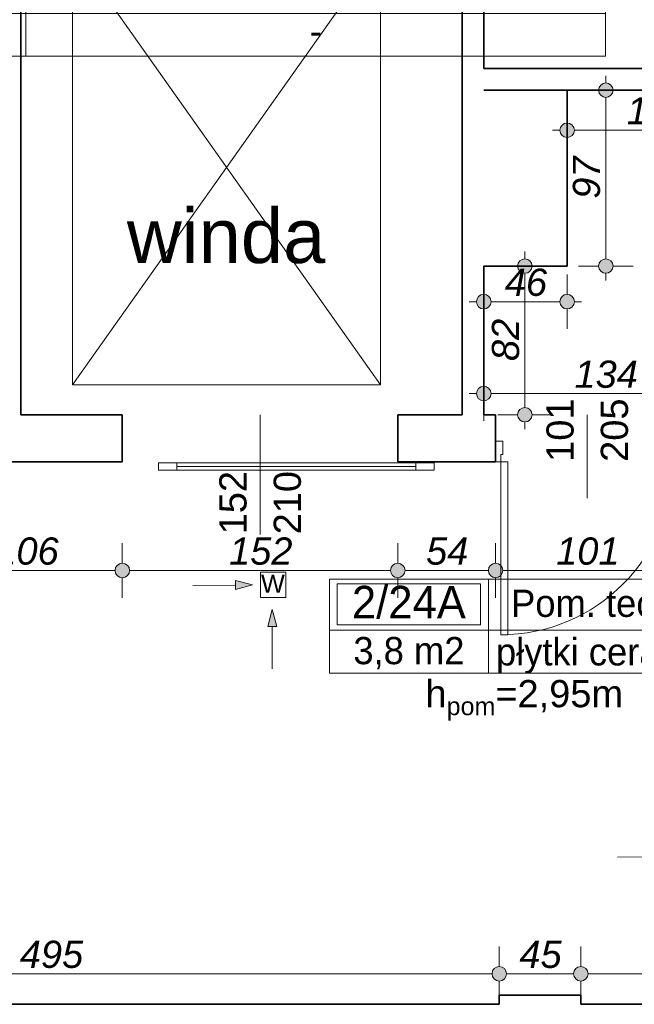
# Model space of a CAD drawing. Header units: millimetres. Extents: x -13944 to 84772, y -78836 to -35317.
# Tile 55 of 85: x 37818 to 41210, y -62115 to -56684. Entities that reach past the tile are written whole.
import ezdxf
from ezdxf.enums import TextEntityAlignment as Align

# ---------------------------------------------------------------- set-up
doc = ezdxf.new("R2010")
doc.units = ezdxf.units.MM
doc.header["$MEASUREMENT"] = 0
for name, color, linetype, lineweight in [('0_Nr_pióra__3', 7, 'Continuous', 20), ('Drzwi ArchiCAD_Nr_pióra__1', 7, 'Continuous', 0), ('Instalacje - Went_Klim_Nr_pióra__42', 150, 'Continuous', 13), ('Konstrukcja - Ściany zew_Nr_pióra__6', 7, 'Continuous', 35), ('Metryczki pomieszczeń ArchiCADa_Nr_pióra__1', 7, 'Continuous', 0), ('Wnętrze - Umeblowanie_Nr_pióra__1', 7, 'Continuous', 0), ('Wymiarowanie - Ogólne_Nr_pióra__82', 114, 'Continuous', 13), ('Znaczniki drzwi ArchiCADa_Nr_pióra__1', 7, 'Continuous', 0), ('Znaczniki drzwi ArchiCADa_Nr_pióra__7', 7, 'Continuous', 70)]:
    doc.layers.add(name, color=color, linetype=linetype, lineweight=lineweight)
doc.layers.add('Elementy modelu - Strefy', color=7, linetype='Continuous')
doc.layers.add('Wymiarowanie - Ogólne', color=7, linetype='Continuous')
doc.styles.add('GENERATED_STYLE_1', font='txt')
doc.styles.add('GENERATED_STYLE_2', font='txt')
doc.styles.add('GENERATED_STYLE_3', font='txt')
doc.styles.add('GENERATED_STYLE_4', font='txt')
doc.dimstyles.new('GENERATED_STYLE__1', dxfattribs={"dimtxt": 150, "dimasz": 152, "dimexe": 0.18, "dimexo": 0, "dimgap": 0.09, "dimtad": 1, "dimlfac": 0.1, "dimzin": 0, "dimdsep": 46, "dimtxsty": 'GENERATED_STYLE_3', "dimblk": 'ARROWHEAD_11', "dimblk1": 'ARROWHEAD_11', "dimblk2": 'ARROWHEAD_11', "dimcen": 0.09, "dimclrd": 114, "dimclre": 114, "dimclrt": 114, "dimazin": 0, "dimtfac": 1, "dimtdec": 4, "dimtmove": 0, "dimatfit": 3, "dimfxl": 1, "dimtolj": 1, "dimtzin": 0, "dimarcsym": 0})
doc.dimstyles.new('GENERATED_STYLE__2', dxfattribs={"dimtxt": 150, "dimasz": 152, "dimexe": 0.18, "dimexo": 0, "dimgap": 0.09, "dimtad": 1, "dimtih": 1, "dimtoh": 1, "dimlfac": 0.1, "dimzin": 0, "dimdsep": 46, "dimtxsty": 'GENERATED_STYLE_3', "dimblk": 'ARROWHEAD_11', "dimblk1": 'ARROWHEAD_11', "dimblk2": 'ARROWHEAD_11', "dimcen": 0.09, "dimclrd": 114, "dimclre": 114, "dimclrt": 114, "dimazin": 0, "dimtfac": 1, "dimtdec": 4, "dimtmove": 0, "dimatfit": 3, "dimfxl": 1, "dimtolj": 1, "dimtzin": 0, "dimarcsym": 0})

# ---------------------------------------------------------------- blocks, each defined once
blk = doc.blocks.new('Pom. tech._2_24A_22', base_point=(40405, -60051.9))
at = {"layer": 'Metryczki pomieszczeń ArchiCADa_Nr_pióra__1', "linetype": 'Continuous'}
for p, q in [((39527, -59769.1), (41613.2, -59769.1)), ((39527, -60287.6), (39527, -59769.1)), ((40405, -59769.1), (40405, -60287.6)), ((41613.2, -59769.1), (41613.2, -60287.6)), ((39570.9, -59795), (40361.1, -59795)), ((39570.9, -60021.3), (39570.9, -59795)), ((40361.1, -59795), (40361.1, -60021.3)), ((39527, -60051.9), (41613.2, -60051.9)), ((40361.1, -60021.3), (39570.9, -60021.3)), ((41613.2, -60287.6), (39527, -60287.6))]:
    blk.add_line(p, q, dxfattribs=at)
at = {"layer": 'Metryczki pomieszczeń ArchiCADa_Nr_pióra__1'}
for tag, height, style, p in [('ROOM_NUMBER', 180, 'GENERATED_STYLE_2', (39966, -59897)), ('ROOM_NAME', 150, 'GENERATED_STYLE_1', (41009.1, -59903.1)), ('ROOM_CALC_AREA', 150, 'GENERATED_STYLE_1', (39966, -60164)), ('floor_f', 150, 'GENERATED_STYLE_1', (41009.1, -60171))]:
    blk.add_attdef(tag, text='', height=height, dxfattribs=dict(at, style=style)).set_placement(p, align=Align.MIDDLE_CENTER)
blk = doc.blocks.new('Winda pacjentów pooperacyjnych_2_20C_42', base_point=(37852.9, -56649.7))
at = {"layer": 'Metryczki pomieszczeń ArchiCADa_Nr_pióra__1', "linetype": 'Continuous'}
for p, q in [((36963.4, -56366.8), (41051.2, -56366.8)), ((36963.4, -56885.4), (36963.4, -56366.8)), ((37852.9, -56366.8), (37852.9, -56885.4)), ((41051.2, -56366.8), (41051.2, -56885.4)), ((37007.9, -56392.8), (37808.5, -56392.8)), ((37007.9, -56619.1), (37007.9, -56392.8)), ((37808.5, -56392.8), (37808.5, -56619.1)), ((37808.5, -56619.1), (37007.9, -56619.1)), ((36963.4, -56649.7), (41051.2, -56649.7)), ((41051.2, -56885.4), (36963.4, -56885.4))]:
    blk.add_line(p, q, dxfattribs=at)
at = {"layer": 'Metryczki pomieszczeń ArchiCADa_Nr_pióra__1'}
for tag, height, style, p in [('ROOM_NUMBER', 180, 'GENERATED_STYLE_2', (37408.2, -56494.8)), ('ROOM_NAME', 150, 'GENERATED_STYLE_1', (39452.1, -56521.3)), ('ROOM_CALC_AREA', 150, 'GENERATED_STYLE_1', (37408.2, -56761.8)), ('floor_f', 150, 'GENERATED_STYLE_1', (39452.1, -56747.2))]:
    blk.add_attdef(tag, text='', height=height, dxfattribs=dict(at, style=style)).set_placement(p, align=Align.MIDDLE_CENTER)
blk = doc.blocks.new('*D101')
at = {"layer": 'Wymiarowanie - Ogólne_Nr_pióra__82', "linetype": 'Continuous'}
for points in [[(39276.8, -39330.7), (39273.8, -39315.4), (39265.1, -39302.4), (39252.1, -39293.7), (39236.8, -39290.7), (39221.5, -39293.7), (39208.5, -39302.4), (39199.9, -39315.4), (39196.8, -39330.7), (39199.9, -39346), (39208.5, -39359), (39221.5, -39367.6), (39236.8, -39370.7), (39252.1, -39367.6), (39265.1, -39359), (39273.8, -39346)], [(61589.9, -58047.1), (61586.9, -58031.8), (61578.2, -58018.8), (61565.2, -58010.1), (61549.9, -58007.1), (61534.6, -58010.1), (61521.6, -58018.8), (61513, -58031.8), (61509.9, -58047.1), (61513, -58062.4), (61521.6, -58075.4), (61534.6, -58084), (61549.9, -58087.1), (61565.2, -58084), (61578.2, -58075.4), (61586.9, -58062.4)]]:
    blk.add_hatch(color=256, dxfattribs=at).paths.add_polyline_path(points)
for p, q in [((39262.5, -39300), (39333.2, -39215.7)), ((39175.5, -39279.3), (39206.2, -39305)), ((39140.4, -39445.6), (39211.1, -39361.3)), ((39267.5, -39356.4), (61519.3, -58021.4)), ((61575.6, -58016.4), (61646.3, -57932.2)), ((61453.5, -58162), (61524.2, -58077.7)), ((61580.6, -58072.8), (61611.2, -58098.5))]:
    blk.add_line(p, q, dxfattribs=at)
for centre in [(39236.8, -39330.7), (61549.9, -58047.1)]:
    blk.add_circle(centre, 40, dxfattribs=at)
at = {"layer": 'Wymiarowanie - Ogólne_Nr_pióra__82', "insert": (50150.5, -48446), "char_height": 150, "attachment_point": 7, "rotation": 320.0098, "style": 'GENERATED_STYLE_3'}
blk.add_mtext('\\A1;{\\fArial|b0|i1|c238|p38;2 912,5}', dxfattribs=at)
blk = doc.blocks.new('ARROWHEAD_11')
at = {"color": 0, "linetype": 'Continuous', "lineweight": 0}
blk.add_line((0, 0), (-1, 0), dxfattribs=at)
at = {"color": 0, "linetype": 'Continuous', "lineweight": 0, "const_width": 0.25, "flags": 128}
blk.add_lwpolyline([(-0.125, 0, 1), (0.125, 0, 1)], format="xyb", close=True, dxfattribs=at)
blk = doc.blocks.new('*D347')
at = {"layer": 'Wymiarowanie - Ogólne_Nr_pióra__82', "linetype": 'Continuous'}
for points in [[(35554.6, -61946.2), (35551.6, -61930.9), (35542.9, -61917.9), (35529.9, -61909.2), (35514.6, -61906.2), (35499.3, -61909.2), (35486.3, -61917.9), (35477.7, -61930.9), (35474.6, -61946.2), (35477.7, -61961.5), (35486.3, -61974.4), (35499.3, -61983.1), (35514.6, -61986.2), (35529.9, -61983.1), (35542.9, -61974.4), (35551.6, -61961.5)], [(40504.7, -61946.5), (40501.6, -61931.2), (40492.9, -61918.2), (40480, -61909.6), (40464.7, -61906.5), (40449.3, -61909.6), (40436.4, -61918.2), (40427.7, -61931.2), (40424.7, -61946.5), (40427.7, -61961.8), (40436.4, -61974.8), (40449.3, -61983.5), (40464.7, -61986.5), (40480, -61983.5), (40492.9, -61974.8), (40501.6, -61961.8)]]:
    blk.add_hatch(color=256, dxfattribs=at).paths.add_polyline_path(points)
for p, q in [((35514.6, -61906.2), (35514.6, -61796.2)), ((40464.7, -61906.5), (40464.7, -61796.5)), ((35554.6, -61946.2), (40424.7, -61946.5)), ((35514.6, -62096.2), (35514.6, -61986.2))]:
    blk.add_line(p, q, dxfattribs=at)
blk.add_circle((35514.6, -61946.2), 40, dxfattribs=at)
at = {"layer": 'Wymiarowanie - Ogólne_Nr_pióra__82', "insert": (37818.9, -61916.3), "char_height": 150, "attachment_point": 7, "rotation": 359.9958, "style": 'GENERATED_STYLE_3'}
blk.add_mtext('\\A1;{\\fArial|b0|i1|c238|p38;495}', dxfattribs=at)
blk = doc.blocks.new('*D348')
at = {"layer": 'Wymiarowanie - Ogólne_Nr_pióra__82', "linetype": 'Continuous'}
for points in [[(40504.7, -61946.5), (40501.6, -61931.2), (40492.9, -61918.2), (40480, -61909.6), (40464.7, -61906.5), (40449.3, -61909.6), (40436.4, -61918.2), (40427.7, -61931.2), (40424.7, -61946.5), (40427.7, -61961.8), (40436.4, -61974.8), (40449.3, -61983.5), (40464.7, -61986.5), (40480, -61983.5), (40492.9, -61974.8), (40501.6, -61961.8)], [(40954.6, -61946.6), (40951.6, -61931.2), (40942.9, -61918.3), (40930, -61909.6), (40914.6, -61906.6), (40899.3, -61909.6), (40886.4, -61918.3), (40877.7, -61931.2), (40874.6, -61946.6), (40877.7, -61961.9), (40886.4, -61974.8), (40899.3, -61983.5), (40914.6, -61986.6), (40930, -61983.5), (40942.9, -61974.8), (40951.6, -61961.9)]]:
    blk.add_hatch(color=256, dxfattribs=at).paths.add_polyline_path(points)
for p, q in [((40464.7, -61906.5), (40464.7, -61796.5)), ((40914.7, -61906.6), (40914.7, -61796.6)), ((40504.7, -61946.5), (40874.6, -61946.6)), ((40464.6, -62096.5), (40464.6, -61986.5))]:
    blk.add_line(p, q, dxfattribs=at)
blk.add_circle((40464.7, -61946.5), 40, dxfattribs=at)
at = {"layer": 'Wymiarowanie - Ogólne_Nr_pióra__82', "insert": (40575.8, -61916.5), "char_height": 150, "attachment_point": 7, "rotation": 359.9958, "style": 'GENERATED_STYLE_3'}
blk.add_mtext('\\A1;{\\fArial|b0|i1|c238|p38;45}', dxfattribs=at)
blk = doc.blocks.new('*D349')
at = {"layer": 'Wymiarowanie - Ogólne_Nr_pióra__82', "linetype": 'Continuous'}
for points in [[(40954.6, -61946.6), (40951.6, -61931.2), (40942.9, -61918.3), (40930, -61909.6), (40914.6, -61906.6), (40899.3, -61909.6), (40886.4, -61918.3), (40877.7, -61931.2), (40874.6, -61946.6), (40877.7, -61961.9), (40886.4, -61974.8), (40899.3, -61983.5), (40914.6, -61986.6), (40930, -61983.5), (40942.9, -61974.8), (40951.6, -61961.9)], [(43481.6, -61946.7), (43478.6, -61931.4), (43469.9, -61918.5), (43456.9, -61909.8), (43441.6, -61906.7), (43426.3, -61909.8), (43413.3, -61918.5), (43404.7, -61931.4), (43401.6, -61946.7), (43404.7, -61962), (43413.3, -61975), (43426.3, -61983.7), (43441.6, -61986.7), (43456.9, -61983.7), (43469.9, -61975), (43478.6, -61962)]]:
    blk.add_hatch(color=256, dxfattribs=at).paths.add_polyline_path(points)
for p, q in [((40914.7, -61906.6), (40914.7, -61796.6)), ((40954.6, -61946.6), (43401.6, -61946.7)), ((40914.6, -62096.6), (40914.6, -61986.6))]:
    blk.add_line(p, q, dxfattribs=at)
blk.add_circle((40914.6, -61946.6), 40, dxfattribs=at)
at = {"layer": 'Wymiarowanie - Ogólne_Nr_pióra__82', "char_height": 150, "attachment_point": 7, "rotation": 359.9958, "style": 'GENERATED_STYLE_3'}
for s, insert in [('\\A1;{\\fArial|b0|i1|c238|p38;523}', (41893.6, -61916.6)), ('\\A1;{\\fArial|b0|i1|c238|p38;21}', (43174, -61916.7))]:
    blk.add_mtext(s, dxfattribs=dict(at, insert=insert))
blk = doc.blocks.new('*D361')
at = {"layer": 'Wymiarowanie - Ogólne_Nr_pióra__82', "linetype": 'Continuous'}
for points in [[(37364.6, -59722.1), (37361.6, -59706.8), (37352.9, -59693.8), (37339.9, -59685.2), (37324.6, -59682.1), (37309.3, -59685.2), (37296.3, -59693.8), (37287.6, -59706.8), (37284.6, -59722.1), (37287.6, -59737.4), (37296.3, -59750.4), (37309.3, -59759.1), (37324.6, -59762.1), (37339.9, -59759.1), (37352.9, -59750.4), (37361.6, -59737.4)], [(38424.6, -59722.1), (38421.6, -59706.8), (38412.9, -59693.8), (38399.9, -59685.2), (38384.6, -59682.1), (38369.3, -59685.2), (38356.3, -59693.8), (38347.6, -59706.8), (38344.6, -59722.1), (38347.6, -59737.4), (38356.3, -59750.4), (38369.3, -59759.1), (38384.6, -59762.1), (38399.9, -59759.1), (38412.9, -59750.4), (38421.6, -59737.4)]]:
    blk.add_hatch(color=256, dxfattribs=at).paths.add_polyline_path(points)
for p, q in [((37324.6, -59682.1), (37324.6, -59572.1)), ((38384.6, -59682.1), (38384.6, -59572.1)), ((37364.6, -59722.1), (38344.6, -59722.1)), ((37324.6, -59872.1), (37324.6, -59762.1)), ((38384.6, -59872.1), (38384.6, -59762.1))]:
    blk.add_line(p, q, dxfattribs=at)
for centre in [(37324.6, -59722.1), (38384.6, -59722.1)]:
    blk.add_circle(centre, 40, dxfattribs=at)
at = {"layer": 'Wymiarowanie - Ogólne_Nr_pióra__82', "insert": (37683.9, -59692.1), "char_height": 150, "attachment_point": 7, "style": 'GENERATED_STYLE_3'}
blk.add_mtext('\\A1;{\\fArial|b0|i1|c238|p38;106}', dxfattribs=at)
blk = doc.blocks.new('*D362')
at = {"layer": 'Wymiarowanie - Ogólne_Nr_pióra__82', "linetype": 'Continuous'}
for points in [[(38424.6, -59722.1), (38421.6, -59706.8), (38412.9, -59693.8), (38399.9, -59685.2), (38384.6, -59682.1), (38369.3, -59685.2), (38356.3, -59693.8), (38347.6, -59706.8), (38344.6, -59722.1), (38347.6, -59737.4), (38356.3, -59750.4), (38369.3, -59759.1), (38384.6, -59762.1), (38399.9, -59759.1), (38412.9, -59750.4), (38421.6, -59737.4)], [(39944.6, -59722.1), (39941.6, -59706.8), (39932.9, -59693.8), (39919.9, -59685.2), (39904.6, -59682.1), (39889.3, -59685.2), (39876.3, -59693.8), (39867.6, -59706.8), (39864.6, -59722.1), (39867.6, -59737.4), (39876.3, -59750.4), (39889.3, -59759.1), (39904.6, -59762.1), (39919.9, -59759.1), (39932.9, -59750.4), (39941.6, -59737.4)]]:
    blk.add_hatch(color=256, dxfattribs=at).paths.add_polyline_path(points)
for p, q in [((38384.6, -59682.1), (38384.6, -59572.1)), ((39904.6, -59682.1), (39904.6, -59572.1)), ((38424.6, -59722.1), (39864.6, -59722.1)), ((38384.6, -59872.1), (38384.6, -59762.1)), ((39904.6, -59872.1), (39904.6, -59762.1))]:
    blk.add_line(p, q, dxfattribs=at)
for centre in [(38384.6, -59722.1), (39904.6, -59722.1)]:
    blk.add_circle(centre, 40, dxfattribs=at)
at = {"layer": 'Wymiarowanie - Ogólne_Nr_pióra__82', "insert": (38973.9, -59692.1), "char_height": 150, "attachment_point": 7, "style": 'GENERATED_STYLE_3'}
blk.add_mtext('\\A1;{\\fArial|b0|i1|c238|p38;152}', dxfattribs=at)
blk = doc.blocks.new('*D363')
at = {"layer": 'Wymiarowanie - Ogólne_Nr_pióra__82', "linetype": 'Continuous'}
for points in [[(39944.6, -59722.1), (39941.6, -59706.8), (39932.9, -59693.8), (39919.9, -59685.2), (39904.6, -59682.1), (39889.3, -59685.2), (39876.3, -59693.8), (39867.6, -59706.8), (39864.6, -59722.1), (39867.6, -59737.4), (39876.3, -59750.4), (39889.3, -59759.1), (39904.6, -59762.1), (39919.9, -59759.1), (39932.9, -59750.4), (39941.6, -59737.4)], [(40484.6, -59722.1), (40481.6, -59706.8), (40472.9, -59693.8), (40459.9, -59685.2), (40444.6, -59682.1), (40429.3, -59685.2), (40416.3, -59693.8), (40407.6, -59706.8), (40404.6, -59722.1), (40407.6, -59737.4), (40416.3, -59750.4), (40429.3, -59759.1), (40444.6, -59762.1), (40459.9, -59759.1), (40472.9, -59750.4), (40481.6, -59737.4)]]:
    blk.add_hatch(color=256, dxfattribs=at).paths.add_polyline_path(points)
for p, q in [((39904.6, -59682.1), (39904.6, -59572.1)), ((40444.6, -59682.1), (40444.6, -59572.1)), ((39944.6, -59722.1), (40404.6, -59722.1)), ((39904.6, -59872.1), (39904.6, -59762.1)), ((40444.6, -59872.1), (40444.6, -59762.1))]:
    blk.add_line(p, q, dxfattribs=at)
for centre in [(39904.6, -59722.1), (40444.6, -59722.1)]:
    blk.add_circle(centre, 40, dxfattribs=at)
at = {"layer": 'Wymiarowanie - Ogólne_Nr_pióra__82', "insert": (40060.8, -59692.1), "char_height": 150, "attachment_point": 7, "style": 'GENERATED_STYLE_3'}
blk.add_mtext('\\A1;{\\fArial|b0|i1|c238|p38;54}', dxfattribs=at)
blk = doc.blocks.new('*D364')
at = {"layer": 'Wymiarowanie - Ogólne_Nr_pióra__82', "linetype": 'Continuous'}
for points in [[(40484.6, -59722.1), (40481.6, -59706.8), (40472.9, -59693.8), (40459.9, -59685.2), (40444.6, -59682.1), (40429.3, -59685.2), (40416.3, -59693.8), (40407.6, -59706.8), (40404.6, -59722.1), (40407.6, -59737.4), (40416.3, -59750.4), (40429.3, -59759.1), (40444.6, -59762.1), (40459.9, -59759.1), (40472.9, -59750.4), (40481.6, -59737.4)], [(41494.6, -59722.1), (41491.6, -59706.8), (41482.9, -59693.8), (41469.9, -59685.2), (41454.6, -59682.1), (41439.3, -59685.2), (41426.3, -59693.8), (41417.6, -59706.8), (41414.6, -59722.1), (41417.6, -59737.4), (41426.3, -59750.4), (41439.3, -59759.1), (41454.6, -59762.1), (41469.9, -59759.1), (41482.9, -59750.4), (41491.6, -59737.4)]]:
    blk.add_hatch(color=256, dxfattribs=at).paths.add_polyline_path(points)
for p, q in [((40444.6, -59682.1), (40444.6, -59572.1)), ((41454.6, -59682.1), (41454.6, -59572.1)), ((40484.6, -59722.1), (41414.6, -59722.1)), ((40444.6, -59872.1), (40444.6, -59762.1)), ((41454.6, -59872.1), (41454.6, -59762.1))]:
    blk.add_line(p, q, dxfattribs=at)
for centre in [(40444.6, -59722.1), (41454.6, -59722.1)]:
    blk.add_circle(centre, 40, dxfattribs=at)
at = {"layer": 'Wymiarowanie - Ogólne_Nr_pióra__82', "insert": (40778.9, -59692.1), "char_height": 150, "attachment_point": 7, "style": 'GENERATED_STYLE_3'}
blk.add_mtext('\\A1;{\\fArial|b0|i1|c238|p38;101}', dxfattribs=at)
blk = doc.blocks.new('*D378')
at = {"layer": 'Wymiarowanie - Ogólne_Nr_pióra__82', "linetype": 'Continuous'}
for points in [[(40645.9, -58043), (40642.9, -58027.7), (40634.2, -58014.7), (40621.2, -58006), (40605.9, -58003), (40590.6, -58006), (40577.6, -58014.7), (40569, -58027.7), (40565.9, -58043), (40569, -58058.3), (40577.6, -58071.3), (40590.6, -58079.9), (40605.9, -58083), (40621.2, -58079.9), (40634.2, -58071.3), (40642.9, -58058.3)], [(40645.9, -58863), (40642.9, -58847.7), (40634.2, -58834.7), (40621.2, -58826), (40605.9, -58823), (40590.6, -58826), (40577.6, -58834.7), (40569, -58847.7), (40565.9, -58863), (40569, -58878.3), (40577.6, -58891.3), (40590.6, -58899.9), (40605.9, -58903), (40621.2, -58899.9), (40634.2, -58891.3), (40642.9, -58878.3)]]:
    blk.add_hatch(color=256, dxfattribs=at).paths.add_polyline_path(points)
for p, q in [((40605.9, -58003), (40605.9, -57963)), ((40565.9, -58043), (40455.9, -58043)), ((40755.9, -58043), (40645.9, -58043)), ((40605.9, -58823), (40605.9, -58083)), ((40565.9, -58863), (40455.9, -58863)), ((40755.9, -58863), (40645.9, -58863)), ((40605.9, -58943), (40605.9, -58903))]:
    blk.add_line(p, q, dxfattribs=at)
for centre in [(40605.9, -58043), (40605.9, -58863)]:
    blk.add_circle(centre, 40, dxfattribs=at)
at = {"layer": 'Wymiarowanie - Ogólne_Nr_pióra__82', "insert": (40575.9, -58566.8), "char_height": 150, "attachment_point": 7, "rotation": 90, "style": 'GENERATED_STYLE_3'}
blk.add_mtext('\\A1;{\\fArial|b0|i1|c238|p38;82}', dxfattribs=at)
blk = doc.blocks.new('*D379')
at = {"layer": 'Wymiarowanie - Ogólne_Nr_pióra__82', "linetype": 'Continuous'}
for points in [[(40419.2, -58239.5), (40416.1, -58224.2), (40407.5, -58211.2), (40394.5, -58202.5), (40379.2, -58199.5), (40363.9, -58202.5), (40350.9, -58211.2), (40342.2, -58224.2), (40339.2, -58239.5), (40342.2, -58254.8), (40350.9, -58267.8), (40363.9, -58276.5), (40379.2, -58279.5), (40394.5, -58276.5), (40407.5, -58267.8), (40416.1, -58254.8)], [(40879.2, -58239.5), (40876.1, -58224.2), (40867.5, -58211.2), (40854.5, -58202.5), (40839.2, -58199.5), (40823.9, -58202.5), (40810.9, -58211.2), (40802.2, -58224.2), (40799.2, -58239.5), (40802.2, -58254.8), (40810.9, -58267.8), (40823.9, -58276.5), (40839.2, -58279.5), (40854.5, -58276.5), (40867.5, -58267.8), (40876.1, -58254.8)]]:
    blk.add_hatch(color=256, dxfattribs=at).paths.add_polyline_path(points)
for p, q in [((40379.2, -58199.5), (40379.2, -58089.5)), ((40839.2, -58199.5), (40839.2, -58089.5)), ((40299.2, -58239.5), (40339.2, -58239.5)), ((40419.2, -58239.5), (40799.2, -58239.5)), ((40879.2, -58239.5), (40919.2, -58239.5)), ((40379.2, -58389.5), (40379.2, -58279.5)), ((40839.2, -58389.5), (40839.2, -58279.5))]:
    blk.add_line(p, q, dxfattribs=at)
for centre in [(40379.2, -58239.5), (40839.2, -58239.5)]:
    blk.add_circle(centre, 40, dxfattribs=at)
at = {"layer": 'Wymiarowanie - Ogólne_Nr_pióra__82', "insert": (40495.3, -58209.5), "char_height": 150, "attachment_point": 7, "style": 'GENERATED_STYLE_3'}
blk.add_mtext('\\A1;{\\fArial|b0|i1|c238|p38;46}', dxfattribs=at)
blk = doc.blocks.new('*D380')
at = {"layer": 'Wymiarowanie - Ogólne_Nr_pióra__82', "linetype": 'Continuous'}
for points in [[(41092.8, -57073), (41089.8, -57057.7), (41081.1, -57044.7), (41068.1, -57036), (41052.8, -57033), (41037.5, -57036), (41024.6, -57044.7), (41015.9, -57057.7), (41012.8, -57073), (41015.9, -57088.3), (41024.6, -57101.3), (41037.5, -57109.9), (41052.8, -57113), (41068.1, -57109.9), (41081.1, -57101.3), (41089.8, -57088.3)], [(41092.8, -58043), (41089.8, -58027.7), (41081.1, -58014.7), (41068.1, -58006), (41052.8, -58003), (41037.5, -58006), (41024.6, -58014.7), (41015.9, -58027.7), (41012.8, -58043), (41015.9, -58058.3), (41024.6, -58071.3), (41037.5, -58079.9), (41052.8, -58083), (41068.1, -58079.9), (41081.1, -58071.3), (41089.8, -58058.3)]]:
    blk.add_hatch(color=256, dxfattribs=at).paths.add_polyline_path(points)
for p, q in [((41052.8, -57033), (41052.8, -56993)), ((41012.8, -57073), (40902.8, -57073)), ((41202.8, -57073), (41092.8, -57073)), ((41052.8, -58003), (41052.8, -57113)), ((41012.8, -58043), (40902.8, -58043)), ((41202.8, -58043), (41092.8, -58043)), ((41052.8, -58123), (41052.8, -58083))]:
    blk.add_line(p, q, dxfattribs=at)
for centre in [(41052.8, -57073), (41052.8, -58043)]:
    blk.add_circle(centre, 40, dxfattribs=at)
at = {"layer": 'Wymiarowanie - Ogólne_Nr_pióra__82', "insert": (41022.8, -57671.8), "char_height": 150, "attachment_point": 7, "rotation": 90, "style": 'GENERATED_STYLE_3'}
blk.add_mtext('\\A1;{\\fArial|b0|i1|c238|p38;97}', dxfattribs=at)
blk = doc.blocks.new('*D381')
at = {"layer": 'Wymiarowanie - Ogólne_Nr_pióra__82', "linetype": 'Continuous'}
for points in [[(40879.2, -57294.1), (40876.1, -57278.8), (40867.5, -57265.8), (40854.5, -57257.2), (40839.2, -57254.1), (40823.9, -57257.2), (40810.9, -57265.8), (40802.2, -57278.8), (40799.2, -57294.1), (40802.2, -57309.4), (40810.9, -57322.4), (40823.9, -57331.1), (40839.2, -57334.1), (40854.5, -57331.1), (40867.5, -57322.4), (40876.1, -57309.4)], [(41879.2, -57294.1), (41876.1, -57278.8), (41867.5, -57265.8), (41854.5, -57257.2), (41839.2, -57254.1), (41823.9, -57257.2), (41810.9, -57265.8), (41802.2, -57278.8), (41799.2, -57294.1), (41802.2, -57309.4), (41810.9, -57322.4), (41823.9, -57331.1), (41839.2, -57334.1), (41854.5, -57331.1), (41867.5, -57322.4), (41876.1, -57309.4)]]:
    blk.add_hatch(color=256, dxfattribs=at).paths.add_polyline_path(points)
for p, q in [((40839.2, -57254.1), (40839.2, -57144.1)), ((41839.2, -57254.1), (41839.2, -57144.1)), ((40759.2, -57294.1), (40799.2, -57294.1)), ((40879.2, -57294.1), (41799.2, -57294.1)), ((41879.2, -57294.1), (41919.2, -57294.1)), ((40839.2, -57444.1), (40839.2, -57334.1)), ((41839.2, -57444.1), (41839.2, -57334.1))]:
    blk.add_line(p, q, dxfattribs=at)
for centre in [(40839.2, -57294.1), (41839.2, -57294.1)]:
    blk.add_circle(centre, 40, dxfattribs=at)
at = {"layer": 'Wymiarowanie - Ogólne_Nr_pióra__82', "insert": (41168.4, -57264.1), "char_height": 150, "attachment_point": 7, "style": 'GENERATED_STYLE_3'}
blk.add_mtext('\\A1;{\\fArial|b0|i1|c238|p38;100}', dxfattribs=at)
blk = doc.blocks.new('*D384')
at = {"layer": 'Wymiarowanie - Ogólne_Nr_pióra__82', "linetype": 'Continuous'}
for points in [[(40419.2, -58746.6), (40416.1, -58731.3), (40407.5, -58718.3), (40394.5, -58709.6), (40379.2, -58706.6), (40363.9, -58709.6), (40350.9, -58718.3), (40342.2, -58731.3), (40339.2, -58746.6), (40342.2, -58761.9), (40350.9, -58774.8), (40363.9, -58783.5), (40379.2, -58786.6), (40394.5, -58783.5), (40407.5, -58774.8), (40416.1, -58761.9)], [(41761.9, -58746.6), (41758.8, -58731.3), (41750.1, -58718.3), (41737.2, -58709.6), (41721.9, -58706.6), (41706.6, -58709.6), (41693.6, -58718.3), (41684.9, -58731.3), (41681.9, -58746.6), (41684.9, -58761.9), (41693.6, -58774.8), (41706.6, -58783.5), (41721.9, -58786.6), (41737.2, -58783.5), (41750.1, -58774.8), (41758.8, -58761.9)]]:
    blk.add_hatch(color=256, dxfattribs=at).paths.add_polyline_path(points)
for p, q in [((40379.2, -58706.6), (40379.2, -58596.6)), ((41721.9, -58706.6), (41721.9, -58596.6)), ((40299.2, -58746.6), (40339.2, -58746.6)), ((40419.2, -58746.6), (41681.9, -58746.6)), ((41761.9, -58746.6), (41801.9, -58746.6)), ((40379.2, -58896.6), (40379.2, -58786.6)), ((41721.9, -58896.6), (41721.9, -58786.6))]:
    blk.add_line(p, q, dxfattribs=at)
for centre in [(40379.2, -58746.6), (41721.9, -58746.6)]:
    blk.add_circle(centre, 40, dxfattribs=at)
at = {"layer": 'Wymiarowanie - Ogólne_Nr_pióra__82', "insert": (40879.8, -58716.6), "char_height": 150, "attachment_point": 7, "style": 'GENERATED_STYLE_3'}
blk.add_mtext('\\A1;{\\fArial|b0|i1|c238|p38;134}', dxfattribs=at)

msp = doc.modelspace()

# ---------------------------------------------------------------- hatches: boundary and pattern name
at = {"layer": 'Instalacje - Went_Klim_Nr_pióra__42', "linetype": 'Continuous'}
for points in [[(39102.093, -59801.854), (39008.549, -59777.779), (39009.044, -59827.776)], [(39211.805, -59937.655), (39186.805, -60030.956), (39236.805, -60030.956)]]:
    msp.add_hatch(color=256, dxfattribs=at).paths.add_polyline_path(points)

# ---------------------------------------------------------------- linework, layer by layer
at = {"layer": 'Drzwi ArchiCAD_Nr_pióra__1', "linetype": 'Continuous'}
for p, q in [((40444.596, -59007.978), (40444.596, -59122.978)), ((40484.596, -59007.978), (40444.596, -59007.978)), ((40444.596, -59122.978), (40444.596, -59007.978)), ((40484.596, -59082.978), (40484.596, -59007.978)), ((40472.596, -59122.978), (40472.596, -59082.978)), ((40472.596, -59082.978), (40484.596, -59082.978)), ((38684.596, -59127.978), (38584.596, -59127.978)), ((38584.596, -59127.978), (38584.596, -59167.978)), ((40004.596, -59127.978), (38684.596, -59127.978)), ((38684.596, -59127.978), (38684.596, -59147.978)), ((38684.596, -59167.978), (38684.596, -59127.978)), ((40004.596, -59147.978), (40004.596, -59127.978)), ((40104.596, -59127.978), (40004.596, -59127.978)), ((40004.596, -59127.978), (40004.596, -59167.978)), ((40104.596, -59167.978), (40104.596, -59127.978)), ((40444.596, -59122.978), (40472.596, -59122.978)), ((40472.596, -60076.978), (40472.596, -59122.978)), ((40472.596, -59122.978), (40512.596, -59122.978)), ((40512.596, -59122.978), (40512.596, -60076.978)), ((38584.596, -59167.978), (38684.596, -59167.978)), ((40004.596, -59147.978), (38684.596, -59147.978)), ((38684.596, -59147.978), (38684.596, -59167.978)), ((38684.596, -59147.978), (40004.596, -59147.978)), ((38684.596, -59147.978), (40004.596, -59147.978)), ((38684.596, -59167.978), (40004.596, -59167.978)), ((40004.596, -59167.978), (40004.596, -59147.978)), ((40004.596, -59167.978), (40104.596, -59167.978)), ((40512.596, -60076.978), (40472.596, -60076.978))]:
    msp.add_line(p, q, dxfattribs=at)
msp.add_arc((40472.596, -59122.978), 954, 270, 0, dxfattribs=at)
at = {"layer": 'Instalacje - Went_Klim_Nr_pióra__42', "linetype": 'Continuous'}
for p, q in [((39146.433, -59730.687), (39286.433, -59730.687)), ((39146.433, -59870.687), (39146.433, -59730.687)), ((39286.433, -59730.687), (39286.433, -59870.687)), ((39102.093, -59801.854), (39008.549, -59777.779)), ((39009.044, -59827.776), (39008.549, -59777.779)), ((38774.417, -59805.097), (39008.797, -59802.777)), ((39102.093, -59801.854), (39009.044, -59827.776)), ((39286.433, -59870.687), (39146.433, -59870.687)), ((39211.805, -59937.655), (39186.805, -60030.956)), ((39211.805, -59937.655), (39236.805, -60030.956)), ((39236.805, -60030.956), (39186.805, -60030.956)), ((39211.805, -60265.347), (39211.805, -60030.956)), ((41116.834, -61303.627), (41351.213, -61301.307))]:
    msp.add_line(p, q, dxfattribs=at)
at = {"layer": 'Konstrukcja - Ściany zew_Nr_pióra__6', "linetype": 'Continuous'}
for p, q in [((38384.596, -59122.978), (38384.596, -58862.978)), ((39904.596, -59122.978), (39904.596, -58862.978)), ((40444.596, -59007.978), (40444.596, -58862.978)), ((40444.596, -59122.978), (40444.596, -59007.978))]:
    msp.add_line(p, q, dxfattribs=at)
at = {"layer": 'Konstrukcja - Ściany zew_Nr_pióra__6', "linetype": 'Continuous', "flags": 128}
for points in [[(37825.143, -58862.978), (37825.143, -55972.955)], [(40259.172, -55972.955), (40259.172, -57072.978)], [(40379.172, -56952.978), (40379.172, -55972.955)], [(41783.204, -56952.978), (40379.172, -56952.978)], [(40259.172, -57072.978), (40259.172, -58042.978)], [(40839.172, -57072.978), (40379.172, -57072.978)], [(40379.172, -57072.978), (41839.172, -57072.978)], [(40839.172, -58042.978), (40839.172, -57072.978)], [(40259.172, -58042.978), (40259.172, -58862.978)], [(40379.172, -58862.978), (40379.172, -58042.978)], [(40379.172, -58042.978), (40839.172, -58042.978)], [(38384.596, -58862.978), (37825.143, -58862.978)], [(40259.172, -58862.978), (39904.596, -58862.978)], [(40444.596, -58862.978), (40379.172, -58862.978)], [(37324.596, -59122.978), (38384.596, -59122.978)], [(39904.596, -59122.978), (40444.596, -59122.978)], [(40464.642, -62064.737), (40464.638, -62114.737)], [(40914.64, -62064.77), (40464.642, -62064.737)], [(40914.637, -62114.77), (40914.64, -62064.77)], [(40464.638, -62114.737), (35514.61, -62114.373)], [(43441.598, -62114.94), (40914.637, -62114.77)]]:
    msp.add_lwpolyline(points, dxfattribs=at)
at = {"layer": 'Wnętrze - Umeblowanie_Nr_pióra__1', "linetype": 'Continuous'}
for p, q in [((38109.596, -56297.978), (38109.596, -58697.978)), ((38109.596, -58697.978), (39809.596, -56297.978)), ((38109.596, -56297.978), (39809.596, -58697.978)), ((39809.596, -58697.978), (39809.596, -56297.978)), ((38109.596, -58697.978), (39809.596, -58697.978))]:
    msp.add_line(p, q, dxfattribs=at)
at = {"layer": 'Znaczniki drzwi ArchiCADa_Nr_pióra__1', "linetype": 'Continuous'}
for p, q in [((39144.596, -59522.978), (39144.596, -58862.978)), ((40949.596, -59322.978), (40949.596, -58862.978))]:
    msp.add_line(p, q, dxfattribs=at)

# ---------------------------------------------------------------- block references
at = {"layer": 'Elementy modelu - Strefy', "linetype": 'Continuous'}
ref = msp.add_blockref('Winda pacjentów pooperacyjnych_2_20C_42', (37852.937, -56649.703), dxfattribs=at)
ref.add_attrib('ROOM_NAME', 'Winda pacjentów pooperacyjnych', dxfattribs={"layer": 'Metryczki pomieszczeń ArchiCADa_Nr_pióra__1', "color": 7, "height": 150, "style": 'GENERATED_STYLE_1'}).set_placement((39452.06, -56521.3), align=Align.MIDDLE_CENTER)
ref.add_attrib('ROOM_NUMBER', '2/20C', dxfattribs={"layer": 'Metryczki pomieszczeń ArchiCADa_Nr_pióra__1', "color": 7, "height": 180, "style": 'GENERATED_STYLE_2'}).set_placement((37408.157, -56494.754), align=Align.MIDDLE_CENTER)
ref.add_attrib('ROOM_CALC_AREA', '7,2 m2', dxfattribs={"layer": 'Metryczki pomieszczeń ArchiCADa_Nr_pióra__1', "color": 7, "height": 150, "style": 'GENERATED_STYLE_1'}).set_placement((37408.157, -56761.755), align=Align.MIDDLE_CENTER)
ref.add_attrib('floor_f', '-', dxfattribs={"layer": 'Metryczki pomieszczeń ArchiCADa_Nr_pióra__1', "color": 7, "height": 150, "style": 'GENERATED_STYLE_1'}).set_placement((39452.06, -56747.2), align=Align.MIDDLE_CENTER)
ref = msp.add_blockref('Pom. tech._2_24A_22', (40405.042, -60051.91), dxfattribs=at)
ref.add_attrib('ROOM_NAME', 'Pom. tech.', dxfattribs={"layer": 'Metryczki pomieszczeń ArchiCADa_Nr_pióra__1', "color": 7, "height": 150, "style": 'GENERATED_STYLE_1'}).set_placement((41009.124, -59903.09), align=Align.MIDDLE_CENTER)
ref.add_attrib('ROOM_NUMBER', '2/24A', dxfattribs={"layer": 'Metryczki pomieszczeń ArchiCADa_Nr_pióra__1', "color": 7, "height": 180, "style": 'GENERATED_STYLE_2'}).set_placement((39966.022, -59896.961), align=Align.MIDDLE_CENTER)
ref.add_attrib('ROOM_CALC_AREA', '3,8 m2', dxfattribs={"layer": 'Metryczki pomieszczeń ArchiCADa_Nr_pióra__1', "color": 7, "height": 150, "style": 'GENERATED_STYLE_1'}).set_placement((39966.022, -60163.961), align=Align.MIDDLE_CENTER)
ref.add_attrib('floor_f', 'płytki ceram.', dxfattribs={"layer": 'Metryczki pomieszczeń ArchiCADa_Nr_pióra__1', "color": 7, "height": 150, "style": 'GENERATED_STYLE_1'}).set_placement((41009.124, -60171.007), align=Align.MIDDLE_CENTER)

# ---------------------------------------------------------------- texts
at = {"layer": '0_Nr_pióra__3', "linetype": 'Continuous', "attachment_point": 2, "style": 'GENERATED_STYLE_4'}
for s, insert, char_height in [('\\A1;{\\fArial|b0|i0|c0|p38;winda}', (38957.239, -57726.413), 300), ('\\A1;{\\fArial|b0|i0|c0|p38;h\\fArial|b0|i0|c0|p38;\\A1{\\H.66x;\\S ^ pom;}\\fArial|b0|i0|c0|p38;=2,95m}', (40602.784, -60282.595), 150)]:
    msp.add_mtext(s, dxfattribs=dict(at, insert=insert, char_height=char_height))
at = {"layer": 'Instalacje - Went_Klim_Nr_pióra__42', "linetype": 'Continuous', "insert": (39281.347, -59794.973), "char_height": 100, "attachment_point": 6, "style": 'GENERATED_STYLE_1'}
msp.add_mtext('\\A1;{\\fArial|b0|i0|c238|p38;W}', dxfattribs=at)
at = {"layer": 'Znaczniki drzwi ArchiCADa_Nr_pióra__7', "char_height": 150, "attachment_point": 7, "rotation": 90, "style": 'GENERATED_STYLE_1'}
for s, insert in [('\\A1;{\\fArial|b0|i0|c238|p38;101}', (40877.065, -59122.978)), ('\\A1;{\\fArial|b0|i0|c238|p38;205}', (41177.065, -59122.978)), ('\\A1;{\\fArial|b0|i0|c238|p38;152}', (39072.065, -59522.978)), ('\\A1;{\\fArial|b0|i0|c238|p38;210}', (39372.065, -59522.978))]:
    msp.add_mtext(s, dxfattribs=dict(at, insert=insert))

# ---------------------------------------------------------------- dimensions: what is measured, and where the dimension line sits
at = {"layer": 'Wymiarowanie - Ogólne', "color": 114, "linetype": 'Continuous', "lineweight": 13}
for base, p1, p2, angle, text, picture, middle, turn in [((61549.91, -58047.075), (38648.328, -40032.25), (60961.418, -58748.656), 320.009795, '2 912,5', '*D101', (50460.844, -48608.426), 320.009795), ((43441.61, -61946.741), (40914.64, -62064.77), (43441.606, -61997.109), 359.995796, '523', '*D349', (42064.308, -61841.64), 359.995796)]:
    dim = msp.add_linear_dim(base=base, p1=p1, p2=p2, angle=angle, text=text, dimstyle='GENERATED_STYLE__1', dxfattribs=at)
    dim.commit()
    dim.dimension.update_dxf_attribs({"geometry": picture, "text_midpoint": middle, "dimtype": 160, "text_rotation": turn})
for base, p1, p2, angle, picture, middle, turn in [((41052.841, -57072.978), (40839.172, -58042.978), (40839.172, -57072.978), 90, '*D380', (40947.841, -57557.978), 90), ((40605.933, -58042.978), (40447.568, -58862.978), (40447.568, -58042.978), 90, '*D378', (40500.933, -58452.978), 90), ((40464.651, -61946.522), (35514.612, -62034.373), (40464.642, -62064.737), 359.995796, '*D347', (37989.642, -61841.341), 359.995796), ((40914.649, -61946.555), (40464.642, -62064.737), (40914.64, -62064.77), 359.995796, '*D348', (40689.657, -61841.539), 359.995796)]:
    dim = msp.add_linear_dim(base=base, p1=p1, p2=p2, angle=angle, dimstyle='GENERATED_STYLE__1', dxfattribs=at)
    dim.commit()
    dim.dimension.update_dxf_attribs({"geometry": picture, "text_midpoint": middle, "dimtype": 160, "text_rotation": turn})
for base, p1, p2, picture, middle in [((41839.172, -57294.114), (40839.172, -57072.978), (41839.172, -57072.978), '*D381', (41339.172, -57189.114)), ((40839.172, -58239.495), (40379.172, -58042.978), (40839.172, -58042.978), '*D379', (40609.172, -58134.495)), ((38384.596, -59722.116), (37324.596, -58862.978), (38384.596, -58862.978), '*D361', (37854.596, -59617.116)), ((39904.596, -59722.116), (38384.596, -58862.978), (39904.596, -58862.978), '*D362', (39144.596, -59617.116)), ((40444.596, -59722.116), (39904.596, -58862.978), (40444.596, -58862.978), '*D363', (40174.596, -59617.116)), ((41454.596, -59722.116), (40444.596, -58862.978), (41454.596, -58862.978), '*D364', (40949.596, -59617.116))]:
    dim = msp.add_linear_dim(base=base, p1=p1, p2=p2, dimstyle='GENERATED_STYLE__2', dxfattribs=at)
    dim.commit()
    dim.dimension.update_dxf_attribs({"geometry": picture, "text_midpoint": middle, "dimtype": 160})
dim = msp.add_linear_dim(base=(41721.864, -58746.563), p1=(40379.172, -58862.978), p2=(41721.864, -58862.978), text='134', dimstyle='GENERATED_STYLE__2', dxfattribs=at)
dim.commit()
dim.dimension.update_dxf_attribs({"geometry": '*D384', "text_midpoint": (41050.518, -58641.563), "dimtype": 160})

doc.saveas('drawing.dxf')
